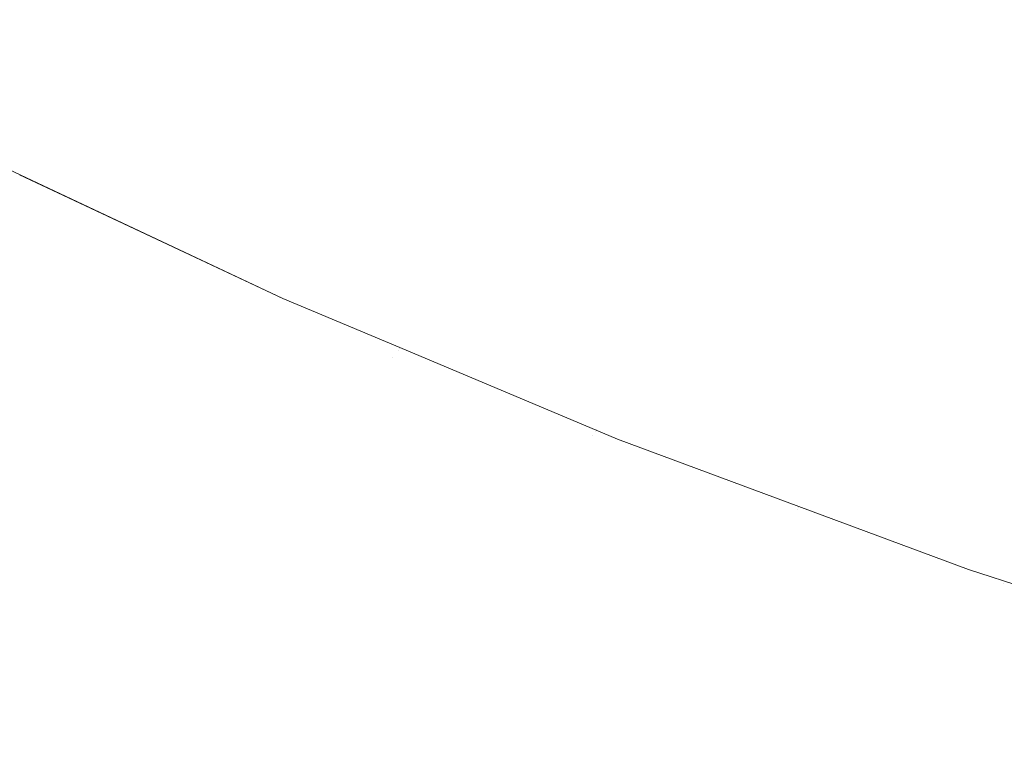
# Model space of a CAD drawing. Header units: centimetres. Extents: x -35.1 to 36.2, y 4.2 to 6.
# Tile 136 of 256: x -11.0256 to -10.9914, y 4.5127 to 4.5379. Entities that reach past the tile are written whole.
import ezdxf

# ---------------------------------------------------------------- set-up
doc = ezdxf.new("R2010")
doc.units = ezdxf.units.CM
doc.header["$LTSCALE"] = 2.54
doc.layers.add('Lucido design-1', color=7, linetype='Continuous')

# ---------------------------------------------------------------- blocks, each defined once
blk = doc.blocks.new('Gruppo-4-1')
at = {"color": 7, "linetype": 'Continuous', "lineweight": 9}
blk.add_3dface([(-34.958478, 5.900089, -2312.32217), (-34.958478, 4.300089, -2312.32217), (36.07398, 4.300089, -2312.32217), (36.07398, 5.900089, -2312.32217)], dxfattribs=at)
for points, invisible_edges in [([(-11.02734, 4.540722, -2312.787674), (-11.026668, 4.541448, -2312.78536), (-11.02054, 4.538371, -2312.78536), (-11.021185, 4.537631, -2312.787674)], 15), ([(-11.004236, 4.537185, -2312.774006), (-11.010519, 4.539961, -2312.774006), (-11.009645, 4.541029, -2312.771794), (-11.003405, 4.538272, -2312.771794)], 15), ([(-11.021185, 4.537631, -2312.787674), (-11.021784, 4.536943, -2312.789995), (-11.027966, 4.540047, -2312.789995), (-11.02734, 4.540722, -2312.787674)], 15), ([(-11.012138, 4.537979, -2312.778496), (-11.012883, 4.537067, -2312.780769), (-11.019116, 4.540006, -2312.780769), (-11.018336, 4.540902, -2312.778496)], 15), ([(-11.001622, 4.540603, -2312.767449), (-10.99532, 4.538001, -2312.767449), (-10.996183, 4.53679, -2312.769608), (-11.002533, 4.539412, -2312.769608)], 15), ([(-10.988019, 4.536802, -2312.765321), (-10.994419, 4.539263, -2312.765321), (-10.993482, 4.540577, -2312.763225), (-10.987135, 4.538135, -2312.763225)], 15), ([(-11.028544, 4.539423, -2312.792323), (-11.027966, 4.540047, -2312.789995), (-11.021784, 4.536943, -2312.789995), (-11.022338, 4.536307, -2312.792323)], 15), ([(-11.019851, 4.539163, -2312.783058), (-11.019116, 4.540006, -2312.780769), (-11.012883, 4.537067, -2312.780769), (-11.013585, 4.536208, -2312.783058)], 15), ([(-11.005027, 4.53615, -2312.776241), (-11.01135, 4.538944, -2312.776241), (-11.010519, 4.539961, -2312.774006), (-11.004236, 4.537185, -2312.774006)], 15), ([(-11.022338, 4.536307, -2312.792323), (-11.022848, 4.535722, -2312.794654), (-11.029076, 4.538849, -2312.794654), (-11.028544, 4.539423, -2312.792323)], 15), ([(-11.002533, 4.539412, -2312.769608), (-10.996183, 4.53679, -2312.769608), (-10.99701, 4.535632, -2312.771794), (-11.003405, 4.538272, -2312.771794)], 15), ([(-10.98887, 4.53552, -2312.767449), (-10.99532, 4.538001, -2312.767449), (-10.994419, 4.539263, -2312.765321), (-10.988019, 4.536802, -2312.765321)], 15), ([(-11.013585, 4.536208, -2312.783058), (-11.014244, 4.535402, -2312.78536), (-11.02054, 4.538371, -2312.78536), (-11.019851, 4.539163, -2312.783058)], 15), ([(-11.012138, 4.537979, -2312.778496), (-11.01135, 4.538944, -2312.776241), (-11.005027, 4.53615, -2312.776241), (-11.005777, 4.535169, -2312.778496)], 15), ([(-11.029561, 4.538325, -2312.796987), (-11.029076, 4.538849, -2312.794654), (-11.022848, 4.535722, -2312.794654), (-11.023313, 4.535188, -2312.796987)], 15), ([(-11.023313, 4.535188, -2312.796987), (-11.023734, 4.534704, -2312.799319), (-11.030001, 4.537851, -2312.799319), (-11.029561, 4.538325, -2312.796987)], 15), ([(-11.021185, 4.537631, -2312.787674), (-11.02054, 4.538371, -2312.78536), (-11.014244, 4.535402, -2312.78536), (-11.014859, 4.534648, -2312.787674)], 15), ([(-11.003405, 4.538272, -2312.771794), (-10.99701, 4.535632, -2312.771794), (-10.997798, 4.534527, -2312.774006), (-11.004236, 4.537185, -2312.774006)], 15), ([(-11.030395, 4.537425, -2312.801649), (-11.030001, 4.537851, -2312.799319), (-11.023734, 4.534704, -2312.799319), (-11.024112, 4.534271, -2312.801649)], 15), ([(-11.005777, 4.535169, -2312.778496), (-11.006487, 4.534241, -2312.780769), (-11.012883, 4.537067, -2312.780769), (-11.012138, 4.537979, -2312.778496)], 15), ([(-10.989685, 4.534291, -2312.769608), (-10.996183, 4.53679, -2312.769608), (-10.99532, 4.538001, -2312.767449), (-10.98887, 4.53552, -2312.767449)], 15), ([(-11.014859, 4.534648, -2312.787674), (-11.015432, 4.533948, -2312.789995), (-11.021784, 4.536943, -2312.789995), (-11.021185, 4.537631, -2312.787674)], 15), ([(-11.024112, 4.534271, -2312.801649), (-11.024447, 4.533886, -2312.803974), (-11.030744, 4.537048, -2312.803974), (-11.030395, 4.537425, -2312.801649)], 15), ([(-11.004236, 4.537185, -2312.774006), (-10.997798, 4.534527, -2312.774006), (-10.998548, 4.533475, -2312.776241), (-11.005027, 4.53615, -2312.776241)], 15), ([(-11.031049, 4.536719, -2312.806291), (-11.030744, 4.537048, -2312.803974), (-11.024447, 4.533886, -2312.803974), (-11.024739, 4.53355, -2312.806291)], 15), ([(-11.022338, 4.536307, -2312.792323), (-11.021784, 4.536943, -2312.789995), (-11.015432, 4.533948, -2312.789995), (-11.015961, 4.5333, -2312.792323)], 15), ([(-11.013585, 4.536208, -2312.783058), (-11.012883, 4.537067, -2312.780769), (-11.006487, 4.534241, -2312.780769), (-11.007155, 4.533367, -2312.783058)], 15), ([(-11.024739, 4.53355, -2312.806291), (-11.02499, 4.533262, -2312.8086), (-11.031311, 4.536436, -2312.8086), (-11.031049, 4.536719, -2312.806291)], 15), ([(-10.990466, 4.533115, -2312.771794), (-10.99701, 4.535632, -2312.771794), (-10.996183, 4.53679, -2312.769608), (-10.989685, 4.534291, -2312.769608)], 15), ([(-11.0252, 4.533021, -2312.810899), (-11.02537, 4.532826, -2312.813185), (-11.031708, 4.536008, -2312.813185), (-11.03153, 4.5362, -2312.810899)], 15), ([(-11.03153, 4.5362, -2312.810899), (-11.031311, 4.536436, -2312.8086), (-11.02499, 4.533262, -2312.8086), (-11.0252, 4.533021, -2312.810899)], 15), ([(-11.015961, 4.5333, -2312.792323), (-11.016448, 4.532704, -2312.794654), (-11.022848, 4.535722, -2312.794654), (-11.022338, 4.536307, -2312.792323)], 15), ([(-11.007155, 4.533367, -2312.783058), (-11.007782, 4.532547, -2312.78536), (-11.014244, 4.535402, -2312.78536), (-11.013585, 4.536208, -2312.783058)], 15), ([(-11.005777, 4.535169, -2312.778496), (-11.005027, 4.53615, -2312.776241), (-10.998548, 4.533475, -2312.776241), (-10.99926, 4.532478, -2312.778496)], 15), ([(-11.025501, 4.532676, -2312.815456), (-11.025593, 4.53257, -2312.817712), (-11.03194, 4.535758, -2312.817712), (-11.031844, 4.535861, -2312.815456)], 15), ([(-11.031844, 4.535861, -2312.815456), (-11.031708, 4.536008, -2312.813185), (-11.02537, 4.532826, -2312.813185), (-11.025501, 4.532676, -2312.815456)], 15), ([(-11.031997, 4.535696, -2312.81995), (-11.03194, 4.535758, -2312.817712), (-11.025593, 4.53257, -2312.817712), (-11.025647, 4.532508, -2312.81995)], 15), ([(-11.031997, 4.535696, -2312.81995), (-11.025647, 4.532508, -2312.81995), (-11.027574, 4.533425, -2312.82217)], 11), ([(-11.023313, 4.535188, -2312.796987), (-11.022848, 4.535722, -2312.794654), (-11.016448, 4.532704, -2312.794654), (-11.016892, 4.53216, -2312.796987)], 15), ([(-10.99121, 4.531993, -2312.774006), (-10.997798, 4.534527, -2312.774006), (-10.99701, 4.535632, -2312.771794), (-10.990466, 4.533115, -2312.771794)], 15), ([(-11.016892, 4.53216, -2312.796987), (-11.017295, 4.531668, -2312.799319), (-11.023734, 4.534704, -2312.799319), (-11.023313, 4.535188, -2312.796987)], 15), ([(-11.014859, 4.534648, -2312.787674), (-11.014244, 4.535402, -2312.78536), (-11.007782, 4.532547, -2312.78536), (-11.008368, 4.531781, -2312.787674)], 15), ([(-10.99926, 4.532478, -2312.778496), (-10.999932, 4.531535, -2312.780769), (-11.006487, 4.534241, -2312.780769), (-11.005777, 4.535169, -2312.778496)], 15), ([(-11.024112, 4.534271, -2312.801649), (-11.023734, 4.534704, -2312.799319), (-11.017295, 4.531668, -2312.799319), (-11.017656, 4.531226, -2312.801649)], 15), ([(-11.008368, 4.531781, -2312.787674), (-11.008913, 4.531068, -2312.789995), (-11.015432, 4.533948, -2312.789995), (-11.014859, 4.534648, -2312.787674)], 15), ([(-10.991918, 4.530925, -2312.776241), (-10.998548, 4.533475, -2312.776241), (-10.997798, 4.534527, -2312.774006), (-10.99121, 4.531993, -2312.774006)], 15), ([(-11.017656, 4.531226, -2312.801649), (-11.017975, 4.530835, -2312.803974), (-11.024447, 4.533886, -2312.803974), (-11.024112, 4.534271, -2312.801649)], 15), ([(-11.007155, 4.533367, -2312.783058), (-11.006487, 4.534241, -2312.780769), (-10.999932, 4.531535, -2312.780769), (-11.000566, 4.530647, -2312.783058)], 15), ([(-11.024739, 4.53355, -2312.806291), (-11.024447, 4.533886, -2312.803974), (-11.017975, 4.530835, -2312.803974), (-11.018255, 4.530493, -2312.806291)], 15), ([(-11.015961, 4.5333, -2312.792323), (-11.015432, 4.533948, -2312.789995), (-11.008913, 4.531068, -2312.789995), (-11.009417, 4.530409, -2312.792323)], 15), ([(-11.016498, 4.528219, -2313.02217), (-11.02565, 4.53252, -2313.02217), (-11.027574, 4.533425, -2312.82217), (-11.01912, 4.529452, -2312.82217)], 10), ([(-11.019122, 4.529431, -2312.81995), (-11.01912, 4.529452, -2312.82217), (-11.027574, 4.533425, -2312.82217), (-11.025647, 4.532508, -2312.81995)], 13), ([(-11.018255, 4.530493, -2312.806291), (-11.018495, 4.530199, -2312.8086), (-11.02499, 4.533262, -2312.8086), (-11.024739, 4.53355, -2312.806291)], 15), ([(-10.99926, 4.532478, -2312.778496), (-10.998548, 4.533475, -2312.776241), (-10.991918, 4.530925, -2312.776241), (-10.99259, 4.529913, -2312.778496)], 15), ([(-11.0252, 4.533021, -2312.810899), (-11.02499, 4.533262, -2312.8086), (-11.018495, 4.530199, -2312.8086), (-11.018695, 4.529954, -2312.810899)], 15), ([(-11.009417, 4.530409, -2312.792323), (-11.009881, 4.529803, -2312.794654), (-11.016448, 4.532704, -2312.794654), (-11.015961, 4.5333, -2312.792323)], 15), ([(-11.000566, 4.530647, -2312.783058), (-11.001161, 4.529813, -2312.78536), (-11.007782, 4.532547, -2312.78536), (-11.007155, 4.533367, -2312.783058)], 15), ([(-11.025501, 4.532676, -2312.815456), (-11.02537, 4.532826, -2312.813185), (-11.018857, 4.529755, -2312.813185), (-11.018982, 4.529602, -2312.815456)], 15), ([(-11.018695, 4.529954, -2312.810899), (-11.018857, 4.529755, -2312.813185), (-11.02537, 4.532826, -2312.813185), (-11.0252, 4.533021, -2312.810899)], 15), ([(-11.016892, 4.53216, -2312.796987), (-11.016448, 4.532704, -2312.794654), (-11.009881, 4.529803, -2312.794654), (-11.010304, 4.529249, -2312.796987)], 15), ([(-11.025702, 4.532445, -2313.025344), (-11.019175, 4.529367, -2313.025344), (-11.019284, 4.529233, -2313.028615), (-11.025817, 4.532313, -2313.028615)], 15), ([(-11.02565, 4.53252, -2313.02217), (-11.016498, 4.528219, -2313.02217), (-11.019175, 4.529367, -2313.025344), (-11.025702, 4.532445, -2313.025344)], 14), ([(-11.025647, 4.532508, -2312.81995), (-11.025593, 4.53257, -2312.817712), (-11.01907, 4.529495, -2312.817712), (-11.019122, 4.529431, -2312.81995)], 15), ([(-11.018982, 4.529602, -2312.815456), (-11.01907, 4.529495, -2312.817712), (-11.025593, 4.53257, -2312.817712), (-11.025501, 4.532676, -2312.815456)], 15), ([(-11.008368, 4.531781, -2312.787674), (-11.007782, 4.532547, -2312.78536), (-11.001161, 4.529813, -2312.78536), (-11.001717, 4.529034, -2312.787674)], 15), ([(-10.99259, 4.529913, -2312.778496), (-10.993225, 4.528955, -2312.780769), (-10.999932, 4.531535, -2312.780769), (-10.99926, 4.532478, -2312.778496)], 15), ([(-11.026152, 4.531928, -2313.033702), (-11.026018, 4.532083, -2313.031982), (-11.019476, 4.528998, -2313.031982), (-11.019605, 4.528841, -2313.033702)], 15), ([(-11.01937, 4.529128, -2313.030287), (-11.019476, 4.528998, -2313.031982), (-11.026018, 4.532083, -2313.031982), (-11.025906, 4.532211, -2313.030287)], 15), ([(-11.025906, 4.532211, -2313.030287), (-11.025817, 4.532313, -2313.028615), (-11.019284, 4.529233, -2313.028615), (-11.01937, 4.529128, -2313.030287)], 15), ([(-11.010304, 4.529249, -2312.796987), (-11.010687, 4.528748, -2312.799319), (-11.017295, 4.531668, -2312.799319), (-11.016892, 4.53216, -2312.796987)], 15), ([(-11.026496, 4.531534, -2313.03721), (-11.026311, 4.531746, -2313.035444), (-11.019757, 4.528655, -2313.035444), (-11.019933, 4.528439, -2313.03721)], 15), ([(-11.019605, 4.528841, -2313.033702), (-11.019757, 4.528655, -2313.035444), (-11.026311, 4.531746, -2313.035444), (-11.026152, 4.531928, -2313.033702)], 15), ([(-11.001717, 4.529034, -2312.787674), (-11.002233, 4.52831, -2312.789995), (-11.008913, 4.531068, -2312.789995), (-11.008368, 4.531781, -2312.787674)], 15), ([(-10.99121, 4.531993, -2312.774006), (-10.984478, 4.529589, -2312.774006), (-10.985143, 4.528506, -2312.776241), (-10.991918, 4.530925, -2312.776241)], 15), ([(-11.019933, 4.528439, -2313.03721), (-11.020134, 4.528193, -2313.038998), (-11.026706, 4.531292, -2313.038998), (-11.026496, 4.531534, -2313.03721)], 15), ([(-11.017656, 4.531226, -2312.801649), (-11.017295, 4.531668, -2312.799319), (-11.010687, 4.528748, -2312.799319), (-11.01103, 4.528299, -2312.801649)], 15), ([(-11.000566, 4.530647, -2312.783058), (-10.999932, 4.531535, -2312.780769), (-10.993225, 4.528955, -2312.780769), (-10.993824, 4.528054, -2312.783058)], 15), ([(-11.020361, 4.527914, -2313.040809), (-11.020616, 4.527603, -2313.042641), (-11.027211, 4.530713, -2313.042641), (-11.026944, 4.531019, -2313.040809)], 15), ([(-11.026944, 4.531019, -2313.040809), (-11.026706, 4.531292, -2313.038998), (-11.020134, 4.528193, -2313.038998), (-11.020361, 4.527914, -2313.040809)], 15), ([(-11.01103, 4.528299, -2312.801649), (-11.011335, 4.527901, -2312.803974), (-11.017975, 4.530835, -2312.803974), (-11.017656, 4.531226, -2312.801649)], 15), ([(-11.009417, 4.530409, -2312.792323), (-11.008913, 4.531068, -2312.789995), (-11.002233, 4.52831, -2312.789995), (-11.002711, 4.52764, -2312.792323)], 15), ([(-11.027507, 4.530372, -2313.044493), (-11.027211, 4.530713, -2313.042641), (-11.020616, 4.527603, -2313.042641), (-11.020899, 4.527256, -2313.044493)], 15), ([(-11.018255, 4.530493, -2312.806291), (-11.017975, 4.530835, -2312.803974), (-11.011335, 4.527901, -2312.803974), (-11.011601, 4.527553, -2312.806291)], 15), ([(-10.993824, 4.528054, -2312.783058), (-10.994385, 4.527207, -2312.78536), (-11.001161, 4.529813, -2312.78536), (-11.000566, 4.530647, -2312.783058)], 15), ([(-10.99259, 4.529913, -2312.778496), (-10.991918, 4.530925, -2312.776241), (-10.985143, 4.528506, -2312.776241), (-10.985775, 4.527479, -2312.778496)], 15), ([(-11.020899, 4.527256, -2313.044493), (-11.021212, 4.526874, -2313.046366), (-11.027834, 4.529997, -2313.046366), (-11.027507, 4.530372, -2313.044493)], 15), ([(-11.011601, 4.527553, -2312.806291), (-11.011829, 4.527254, -2312.8086), (-11.018495, 4.530199, -2312.8086), (-11.018255, 4.530493, -2312.806291)], 15), ([(-11.002711, 4.52764, -2312.792323), (-11.003151, 4.527024, -2312.794654), (-11.009881, 4.529803, -2312.794654), (-11.009417, 4.530409, -2312.792323)], 15), ([(-11.028193, 4.529585, -2313.048259), (-11.027834, 4.529997, -2313.046366), (-11.021212, 4.526874, -2313.046366), (-11.021554, 4.526455, -2313.048259)], 15), ([(-11.018695, 4.529954, -2312.810899), (-11.018495, 4.530199, -2312.8086), (-11.011829, 4.527254, -2312.8086), (-11.01202, 4.527005, -2312.810899)], 15), ([(-11.018982, 4.529602, -2312.815456), (-11.018857, 4.529755, -2312.813185), (-11.012174, 4.526802, -2312.813185), (-11.012293, 4.526647, -2312.815456)], 15), ([(-11.01202, 4.527005, -2312.810899), (-11.012174, 4.526802, -2312.813185), (-11.018857, 4.529755, -2312.813185), (-11.018695, 4.529954, -2312.810899)], 15), ([(-11.010304, 4.529249, -2312.796987), (-11.009881, 4.529803, -2312.794654), (-11.003151, 4.527024, -2312.794654), (-11.003552, 4.526462, -2312.796987)], 15), ([(-11.001717, 4.529034, -2312.787674), (-11.001161, 4.529813, -2312.78536), (-10.994385, 4.527207, -2312.78536), (-10.99491, 4.526416, -2312.787674)], 15), ([(-10.985775, 4.527479, -2312.778496), (-10.986372, 4.526508, -2312.780769), (-10.993225, 4.528955, -2312.780769), (-10.99259, 4.529913, -2312.778496)], 15), ([(-11.021554, 4.526455, -2313.048259), (-11.021929, 4.525996, -2313.05017), (-11.028585, 4.529135, -2313.05017), (-11.028193, 4.529585, -2313.048259)], 15), ([(-11.012581, 4.526271, -2313.028615), (-11.019284, 4.529233, -2313.028615), (-11.019175, 4.529367, -2313.025344), (-11.012476, 4.526408, -2313.025344)], 15), ([(-11.012476, 4.526408, -2313.025344), (-11.019175, 4.529367, -2313.025344), (-11.016498, 4.528219, -2313.02217)], 11), ([(-11.019122, 4.529431, -2312.81995), (-11.01907, 4.529495, -2312.817712), (-11.012377, 4.526538, -2312.817712), (-11.012427, 4.526473, -2312.81995)], 15), ([(-11.016498, 4.528219, -2312.82217), (-11.01912, 4.529452, -2312.82217), (-11.019122, 4.529431, -2312.81995)], 10), ([(-11.016498, 4.528219, -2312.82217), (-11.019122, 4.529431, -2312.81995), (-11.012427, 4.526473, -2312.81995)], 11), ([(-11.01912, 4.529452, -2312.82217), (-11.016498, 4.528219, -2312.82217), (-11.016498, 4.528219, -2313.02217)], 10), ([(-11.012293, 4.526647, -2312.815456), (-11.012377, 4.526538, -2312.817712), (-11.01907, 4.529495, -2312.817712), (-11.018982, 4.529602, -2312.815456)], 15), ([(-11.029011, 4.528646, -2313.052099), (-11.028585, 4.529135, -2313.05017), (-11.021929, 4.525996, -2313.05017), (-11.022336, 4.525498, -2313.052099)], 15), ([(-11.019605, 4.528841, -2313.033702), (-11.019476, 4.528998, -2313.031982), (-11.012763, 4.526032, -2313.031982), (-11.012886, 4.525872, -2313.033702)], 15), ([(-11.012662, 4.526165, -2313.030287), (-11.012763, 4.526032, -2313.031982), (-11.019476, 4.528998, -2313.031982), (-11.01937, 4.529128, -2313.030287)], 15), ([(-11.01937, 4.529128, -2313.030287), (-11.019284, 4.529233, -2313.028615), (-11.012581, 4.526271, -2313.028615), (-11.012662, 4.526165, -2313.030287)], 15), ([(-11.003552, 4.526462, -2312.796987), (-11.003915, 4.525953, -2312.799319), (-11.010687, 4.528748, -2312.799319), (-11.010304, 4.529249, -2312.796987)], 15), ([(-10.99491, 4.526416, -2312.787674), (-10.995398, 4.525681, -2312.789995), (-11.002233, 4.52831, -2312.789995), (-11.001717, 4.529034, -2312.787674)], 15), ([(-10.993824, 4.528054, -2312.783058), (-10.993225, 4.528955, -2312.780769), (-10.986372, 4.526508, -2312.780769), (-10.986934, 4.525594, -2312.783058)], 15), ([(-11.022336, 4.525498, -2313.052099), (-11.022776, 4.524959, -2313.054044), (-11.029472, 4.528116, -2313.054044), (-11.029011, 4.528646, -2313.052099)], 15), ([(-11.019933, 4.528439, -2313.03721), (-11.019757, 4.528655, -2313.035444), (-11.01303, 4.525683, -2313.035444), (-11.013198, 4.525464, -2313.03721)], 15), ([(-11.012886, 4.525872, -2313.033702), (-11.01303, 4.525683, -2313.035444), (-11.019757, 4.528655, -2313.035444), (-11.019605, 4.528841, -2313.033702)], 15), ([(-11.01103, 4.528299, -2312.801649), (-11.010687, 4.528748, -2312.799319), (-11.003915, 4.525953, -2312.799319), (-11.004241, 4.525496, -2312.801649)], 15), ([(-11.013198, 4.525464, -2313.03721), (-11.01339, 4.525213, -2313.038998), (-11.020134, 4.528193, -2313.038998), (-11.019933, 4.528439, -2313.03721)], 15), ([(-11.004241, 4.525496, -2312.801649), (-11.00453, 4.525091, -2312.803974), (-11.011335, 4.527901, -2312.803974), (-11.01103, 4.528299, -2312.801649)], 15), ([(-11.002711, 4.52764, -2312.792323), (-11.002233, 4.52831, -2312.789995), (-10.995398, 4.525681, -2312.789995), (-10.995849, 4.525001, -2312.792323)], 15), ([(-11.02997, 4.527545, -2313.056004), (-11.029472, 4.528116, -2313.054044), (-11.022776, 4.524959, -2313.054044), (-11.023252, 4.524377, -2313.056004)], 15), ([(-11.013606, 4.52493, -2313.040809), (-11.013849, 4.524613, -2313.042641), (-11.020616, 4.527603, -2313.042641), (-11.020361, 4.527914, -2313.040809)], 15), ([(-11.020361, 4.527914, -2313.040809), (-11.020134, 4.528193, -2313.038998), (-11.01339, 4.525213, -2313.038998), (-11.013606, 4.52493, -2313.040809)], 15), ([(-11.016498, 4.528219, -2313.02217), (-11.01242, 4.526507, -2313.02217), (-11.012476, 4.526408, -2313.025344)], 10), ([(-11.01242, 4.526507, -2313.02217), (-11.016498, 4.528219, -2313.02217), (-11.016498, 4.528219, -2312.82217), (-11.01242, 4.526507, -2312.82217)], 10), ([(-11.012427, 4.526473, -2312.81995), (-11.01242, 4.526507, -2312.82217), (-11.016498, 4.528219, -2312.82217)], 9), ([(-10.986934, 4.525594, -2312.783058), (-10.987462, 4.524735, -2312.78536), (-10.994385, 4.527207, -2312.78536), (-10.993824, 4.528054, -2312.783058)], 15), ([(-11.020899, 4.527256, -2313.044493), (-11.020616, 4.527603, -2313.042641), (-11.013849, 4.524613, -2313.042641), (-11.014118, 4.52426, -2313.044493)], 15), ([(-11.011601, 4.527553, -2312.806291), (-11.011335, 4.527901, -2312.803974), (-11.00453, 4.525091, -2312.803974), (-11.004782, 4.524738, -2312.806291)], 15), ([(-10.995849, 4.525001, -2312.792323), (-10.996264, 4.524375, -2312.794654), (-11.003151, 4.527024, -2312.794654), (-11.002711, 4.52764, -2312.792323)], 15), ([(-11.023252, 4.524377, -2313.056004), (-11.023764, 4.523751, -2313.057979), (-11.030506, 4.52693, -2313.057979), (-11.02997, 4.527545, -2313.056004)], 15), ([(-11.014118, 4.52426, -2313.044493), (-11.014416, 4.523871, -2313.046366), (-11.021212, 4.526874, -2313.046366), (-11.020899, 4.527256, -2313.044493)], 15), ([(-11.01202, 4.527005, -2312.810899), (-11.011829, 4.527254, -2312.8086), (-11.004999, 4.524434, -2312.8086), (-11.00518, 4.52418, -2312.810899)], 15), ([(-11.004782, 4.524738, -2312.806291), (-11.004999, 4.524434, -2312.8086), (-11.011829, 4.527254, -2312.8086), (-11.011601, 4.527553, -2312.806291)], 15), ([(-11.03108, 4.526271, -2313.059966), (-11.030506, 4.52693, -2313.057979), (-11.023764, 4.523751, -2313.057979), (-11.024312, 4.523079, -2313.059966)], 15), ([(-11.00518, 4.52418, -2312.810899), (-11.005326, 4.523975, -2312.813185), (-11.012174, 4.526802, -2312.813185), (-11.01202, 4.527005, -2312.810899)], 15), ([(-11.003552, 4.526462, -2312.796987), (-11.003151, 4.527024, -2312.794654), (-10.996264, 4.524375, -2312.794654), (-10.996643, 4.523804, -2312.796987)], 15), ([(-10.99491, 4.526416, -2312.787674), (-10.994385, 4.527207, -2312.78536), (-10.987462, 4.524735, -2312.78536), (-10.987955, 4.523933, -2312.787674)], 15), ([(-11.021554, 4.526455, -2313.048259), (-11.021212, 4.526874, -2313.046366), (-11.014416, 4.523871, -2313.046366), (-11.014742, 4.523445, -2313.048259)], 15), ([(-11.012427, 4.526473, -2312.81995), (-11.012377, 4.526538, -2312.817712), (-11.005518, 4.523706, -2312.817712), (-11.005565, 4.52364, -2312.81995)], 15), ([(-11.005439, 4.523817, -2312.815456), (-11.005518, 4.523706, -2312.817712), (-11.012377, 4.526538, -2312.817712), (-11.012293, 4.526647, -2312.815456)], 15), ([(-11.012293, 4.526647, -2312.815456), (-11.012174, 4.526802, -2312.813185), (-11.005326, 4.523975, -2312.813185), (-11.005439, 4.523817, -2312.815456)], 15), ([(-11.024312, 4.523079, -2313.059966), (-11.024899, 4.522361, -2313.061965), (-11.031694, 4.525566, -2313.061965), (-11.03108, 4.526271, -2313.059966)], 15), ([(-11.014742, 4.523445, -2313.048259), (-11.015098, 4.522979, -2313.05017), (-11.021929, 4.525996, -2313.05017), (-11.021554, 4.526455, -2313.048259)], 15), ([(-11.012662, 4.526165, -2313.030287), (-11.012581, 4.526271, -2313.028615), (-11.005712, 4.523435, -2313.028615)], 11), ([(-11.012476, 4.526408, -2313.025344), (-11.005613, 4.523574, -2313.025344), (-11.005712, 4.523435, -2313.028615), (-11.012581, 4.526271, -2313.028615)], 15), ([(-11.005613, 4.523574, -2313.025344), (-11.012476, 4.526408, -2313.025344), (-11.01242, 4.526507, -2313.02217)], 11), ([(-11.01242, 4.526507, -2312.82217), (-11.012427, 4.526473, -2312.81995), (-11.005565, 4.52364, -2312.81995)], 11), ([(-11.01242, 4.526507, -2313.02217), (-11.004844, 4.523326, -2313.02217), (-11.005613, 4.523574, -2313.025344)], 10), ([(-11.01242, 4.526507, -2312.82217), (-11.004844, 4.523326, -2312.82217), (-11.004844, 4.523326, -2313.02217), (-11.01242, 4.526507, -2313.02217)], 10), ([(-11.005565, 4.52364, -2312.81995), (-11.004844, 4.523326, -2312.82217), (-11.01242, 4.526507, -2312.82217)], 9), ([(-10.996643, 4.523804, -2312.796987), (-10.996986, 4.523287, -2312.799319), (-11.003915, 4.525953, -2312.799319), (-11.003552, 4.526462, -2312.796987)], 15), ([(-10.987955, 4.523933, -2312.787674), (-10.988413, 4.523187, -2312.789995), (-10.995398, 4.525681, -2312.789995), (-10.99491, 4.526416, -2312.787674)], 15), ([(-11.022336, 4.525498, -2313.052099), (-11.021929, 4.525996, -2313.05017), (-11.015098, 4.522979, -2313.05017), (-11.015486, 4.522472, -2313.052099)], 15), ([(-11.006001, 4.523029, -2313.033702), (-11.006138, 4.522837, -2313.035444), (-11.01303, 4.525683, -2313.035444), (-11.012886, 4.525872, -2313.033702)], 15), ([(-11.012886, 4.525872, -2313.033702), (-11.012763, 4.526032, -2313.031982), (-11.005885, 4.523192, -2313.031982), (-11.006001, 4.523029, -2313.033702)], 15), ([(-11.005885, 4.523192, -2313.031982), (-11.012763, 4.526032, -2313.031982), (-11.012662, 4.526165, -2313.030287)], 11), ([(-11.005712, 4.523435, -2313.028615), (-11.005885, 4.523192, -2313.031982), (-11.012662, 4.526165, -2313.030287)], 11), ([(-11.004241, 4.525496, -2312.801649), (-11.003915, 4.525953, -2312.799319), (-10.996986, 4.523287, -2312.799319), (-10.997294, 4.522824, -2312.801649)], 15), ([(-11.032349, 4.524814, -2313.063974), (-11.031694, 4.525566, -2313.061965), (-11.024899, 4.522361, -2313.061965), (-11.025525, 4.521595, -2313.063974)], 15), ([(-11.013198, 4.525464, -2313.03721), (-11.01303, 4.525683, -2313.035444), (-11.006138, 4.522837, -2313.035444), (-11.006297, 4.522614, -2313.03721)], 15), ([(-10.995849, 4.525001, -2312.792323), (-10.995398, 4.525681, -2312.789995), (-10.988413, 4.523187, -2312.789995), (-10.988837, 4.522497, -2312.792323)], 15), ([(-11.015486, 4.522472, -2313.052099), (-11.015905, 4.521923, -2313.054044), (-11.022776, 4.524959, -2313.054044), (-11.022336, 4.525498, -2313.052099)], 15), ([(-11.013606, 4.52493, -2313.040809), (-11.01339, 4.525213, -2313.038998), (-11.006479, 4.52236, -2313.038998), (-11.006684, 4.522072, -2313.040809)], 15), ([(-11.006297, 4.522614, -2313.03721), (-11.006479, 4.52236, -2313.038998), (-11.01339, 4.525213, -2313.038998), (-11.013198, 4.525464, -2313.03721)], 15), ([(-10.997294, 4.522824, -2312.801649), (-10.997566, 4.522413, -2312.803974), (-11.00453, 4.525091, -2312.803974), (-11.004241, 4.525496, -2312.801649)], 15), ([(-11.023252, 4.524377, -2313.056004), (-11.022776, 4.524959, -2313.054044), (-11.015905, 4.521923, -2313.054044), (-11.016358, 4.521331, -2313.056004)], 15), ([(-11.006684, 4.522072, -2313.040809), (-11.006914, 4.52175, -2313.042641), (-11.013849, 4.524613, -2313.042641), (-11.013606, 4.52493, -2313.040809)], 15), ([(-11.004782, 4.524738, -2312.806291), (-11.00453, 4.525091, -2312.803974), (-10.997566, 4.522413, -2312.803974), (-10.997805, 4.522054, -2312.806291)], 15), ([(-10.988837, 4.522497, -2312.792323), (-10.989227, 4.521863, -2312.794654), (-10.996264, 4.524375, -2312.794654), (-10.995849, 4.525001, -2312.792323)], 15), ([(-11.025525, 4.521595, -2313.063974), (-11.026191, 4.52078, -2313.06599), (-11.033047, 4.524013, -2313.06599), (-11.032349, 4.524814, -2313.063974)], 15), ([(-11.014118, 4.52426, -2313.044493), (-11.013849, 4.524613, -2313.042641), (-11.006914, 4.52175, -2313.042641), (-11.007169, 4.521391, -2313.044493)], 15), ([(-10.997805, 4.522054, -2312.806291), (-10.998009, 4.521746, -2312.8086), (-11.004999, 4.524434, -2312.8086), (-11.004782, 4.524738, -2312.806291)], 15), ([(-11.016358, 4.521331, -2313.056004), (-11.016845, 4.520694, -2313.057979), (-11.023764, 4.523751, -2313.057979), (-11.023252, 4.524377, -2313.056004)], 15), ([(-11.007169, 4.521391, -2313.044493), (-11.007451, 4.520996, -2313.046366), (-11.014416, 4.523871, -2313.046366), (-11.014118, 4.52426, -2313.044493)], 15), ([(-10.99818, 4.521488, -2312.810899), (-10.998318, 4.52128, -2312.813185), (-11.005326, 4.523975, -2312.813185), (-11.00518, 4.52418, -2312.810899)], 15), ([(-11.00518, 4.52418, -2312.810899), (-11.004999, 4.524434, -2312.8086), (-10.998009, 4.521746, -2312.8086), (-10.99818, 4.521488, -2312.810899)], 15), ([(-10.996643, 4.523804, -2312.796987), (-10.996264, 4.524375, -2312.794654), (-10.989227, 4.521863, -2312.794654), (-10.989583, 4.521284, -2312.796987)], 15), ([(-11.014742, 4.523445, -2313.048259), (-11.014416, 4.523871, -2313.046366), (-11.007451, 4.520996, -2313.046366), (-11.007761, 4.520562, -2313.048259)], 15), ([(-10.998425, 4.521119, -2312.815456), (-10.9985, 4.521006, -2312.817712), (-11.005518, 4.523706, -2312.817712), (-11.005439, 4.523817, -2312.815456)], 15), ([(-11.005439, 4.523817, -2312.815456), (-11.005326, 4.523975, -2312.813185), (-10.998318, 4.52128, -2312.813185), (-10.998425, 4.521119, -2312.815456)], 15), ([(-10.989583, 4.521284, -2312.796987), (-10.989905, 4.520759, -2312.799319), (-10.996986, 4.523287, -2312.799319), (-10.996643, 4.523804, -2312.796987)], 15), ([(-11.024312, 4.523079, -2313.059966), (-11.023764, 4.523751, -2313.057979), (-11.016845, 4.520694, -2313.057979), (-11.017367, 4.520011, -2313.059966)], 15), ([(-10.998682, 4.520731, -2313.028615), (-11.005712, 4.523435, -2313.028615), (-11.005613, 4.523574, -2313.025344), (-10.998589, 4.520872, -2313.025344)], 15), ([(-10.998589, 4.520872, -2313.025344), (-11.005613, 4.523574, -2313.025344), (-11.004844, 4.523326, -2313.02217)], 11), ([(-11.005565, 4.52364, -2312.81995), (-11.005518, 4.523706, -2312.817712), (-10.9985, 4.521006, -2312.817712), (-10.998544, 4.520939, -2312.81995)], 15), ([(-11.004844, 4.523326, -2312.82217), (-11.005565, 4.52364, -2312.81995), (-10.998544, 4.520939, -2312.81995)], 11), ([(-11.007761, 4.520562, -2313.048259), (-11.008099, 4.520089, -2313.05017), (-11.015098, 4.522979, -2313.05017), (-11.014742, 4.523445, -2313.048259)], 15), ([(-11.006001, 4.523029, -2313.033702), (-11.005885, 4.523192, -2313.031982), (-10.998846, 4.520485, -2313.031982), (-10.998955, 4.52032, -2313.033702)], 15), ([(-10.998846, 4.520485, -2313.031982), (-11.005885, 4.523192, -2313.031982), (-11.005712, 4.523435, -2313.028615), (-10.998682, 4.520731, -2313.028615)], 15), ([(-11.004844, 4.523326, -2313.02217), (-10.998535, 4.520981, -2313.02217), (-10.998589, 4.520872, -2313.025344)], 10), ([(-10.998535, 4.520981, -2313.02217), (-11.004844, 4.523326, -2313.02217), (-11.004844, 4.523326, -2312.82217), (-10.998535, 4.520981, -2312.82217)], 10), ([(-10.998544, 4.520939, -2312.81995), (-10.998535, 4.520981, -2312.82217), (-11.004844, 4.523326, -2312.82217)], 9), ([(-10.997294, 4.522824, -2312.801649), (-10.996986, 4.523287, -2312.799319), (-10.989905, 4.520759, -2312.799319), (-10.990194, 4.520289, -2312.801649)], 15), ([(-11.017367, 4.520011, -2313.059966), (-11.017926, 4.519281, -2313.061965), (-11.024899, 4.522361, -2313.061965), (-11.024312, 4.523079, -2313.059966)], 15), ([(-11.015486, 4.522472, -2313.052099), (-11.015098, 4.522979, -2313.05017), (-11.008099, 4.520089, -2313.05017), (-11.008466, 4.519574, -2313.052099)], 15), ([(-11.006297, 4.522614, -2313.03721), (-11.006138, 4.522837, -2313.035444), (-10.999085, 4.520124, -2313.035444), (-10.999235, 4.519898, -2313.03721)], 15), ([(-10.998955, 4.52032, -2313.033702), (-10.999085, 4.520124, -2313.035444), (-11.006138, 4.522837, -2313.035444), (-11.006001, 4.523029, -2313.033702)], 15), ([(-10.990194, 4.520289, -2312.801649), (-10.990451, 4.519872, -2312.803974), (-10.997566, 4.522413, -2312.803974), (-10.997294, 4.522824, -2312.801649)], 15), ([(-11.008466, 4.519574, -2313.052099), (-11.008864, 4.519016, -2313.054044), (-11.015905, 4.521923, -2313.054044), (-11.015486, 4.522472, -2313.052099)], 15), ([(-10.999235, 4.519898, -2313.03721), (-10.999406, 4.51964, -2313.038998), (-11.006479, 4.52236, -2313.038998), (-11.006297, 4.522614, -2313.03721)], 15), ([(-11.025525, 4.521595, -2313.063974), (-11.024899, 4.522361, -2313.061965), (-11.017926, 4.519281, -2313.061965), (-11.018522, 4.518501, -2313.063974)], 15), ([(-11.006684, 4.522072, -2313.040809), (-11.006479, 4.52236, -2313.038998), (-10.999406, 4.51964, -2313.038998), (-10.9996, 4.519347, -2313.040809)], 15), ([(-10.997805, 4.522054, -2312.806291), (-10.997566, 4.522413, -2312.803974), (-10.990451, 4.519872, -2312.803974), (-10.990674, 4.519508, -2312.806291)], 15), ([(-11.016358, 4.521331, -2313.056004), (-11.015905, 4.521923, -2313.054044), (-11.008864, 4.519016, -2313.054044), (-11.009294, 4.518414, -2313.056004)], 15), ([(-11.007169, 4.521391, -2313.044493), (-11.006914, 4.52175, -2313.042641), (-10.999817, 4.51902, -2313.042641), (-11.000059, 4.518656, -2313.044493)], 15), ([(-10.9996, 4.519347, -2313.040809), (-10.999817, 4.51902, -2313.042641), (-11.006914, 4.52175, -2313.042641), (-11.006684, 4.522072, -2313.040809)], 15), ([(-10.99818, 4.521488, -2312.810899), (-10.998009, 4.521746, -2312.8086), (-10.990866, 4.519196, -2312.8086), (-10.991027, 4.518934, -2312.810899)], 15), ([(-10.990674, 4.519508, -2312.806291), (-10.990866, 4.519196, -2312.8086), (-10.998009, 4.521746, -2312.8086), (-10.997805, 4.522054, -2312.806291)], 15), ([(-11.018522, 4.518501, -2313.063974), (-11.019156, 4.517672, -2313.06599), (-11.026191, 4.52078, -2313.06599), (-11.025525, 4.521595, -2313.063974)], 15), ([(-10.991027, 4.518934, -2312.810899), (-10.991157, 4.518723, -2312.813185), (-10.998318, 4.52128, -2312.813185), (-10.99818, 4.521488, -2312.810899)], 15), ([(-11.009294, 4.518414, -2313.056004), (-11.009755, 4.517767, -2313.057979), (-11.016845, 4.520694, -2313.057979), (-11.016358, 4.521331, -2313.056004)], 15), ([(-11.000059, 4.518656, -2313.044493), (-11.000325, 4.518255, -2313.046366), (-11.007451, 4.520996, -2313.046366), (-11.007169, 4.521391, -2313.044493)], 15), ([(-10.991257, 4.51856, -2312.815456), (-10.991328, 4.518446, -2312.817712), (-10.9985, 4.521006, -2312.817712), (-10.998425, 4.521119, -2312.815456)], 15), ([(-10.998425, 4.521119, -2312.815456), (-10.998318, 4.52128, -2312.813185), (-10.991157, 4.518723, -2312.813185), (-10.991257, 4.51856, -2312.815456)], 15), ([(-11.026898, 4.519914, -2313.068013), (-11.026191, 4.52078, -2313.06599), (-11.019156, 4.517672, -2313.06599), (-11.019829, 4.516791, -2313.068013)], 15), ([(-11.007761, 4.520562, -2313.048259), (-11.007451, 4.520996, -2313.046366), (-11.000325, 4.518255, -2313.046366), (-11.000617, 4.517815, -2313.048259)], 15), ([(-10.998682, 4.520731, -2313.028615), (-10.991499, 4.518166, -2313.028615), (-10.991653, 4.517917, -2313.031982), (-10.998846, 4.520485, -2313.031982)], 15), ([(-10.998589, 4.520872, -2313.025344), (-10.991411, 4.518309, -2313.025344), (-10.991499, 4.518166, -2313.028615), (-10.998682, 4.520731, -2313.028615)], 15), ([(-10.998589, 4.520872, -2313.025344), (-10.998535, 4.520981, -2313.02217), (-10.992634, 4.518788, -2313.02217)], 9), ([(-10.992634, 4.518788, -2313.02217), (-10.991411, 4.518309, -2313.025344), (-10.998589, 4.520872, -2313.025344)], 11), ([(-10.998544, 4.520939, -2312.81995), (-10.9985, 4.521006, -2312.817712), (-10.991328, 4.518446, -2312.817712), (-10.991369, 4.518378, -2312.81995)], 15), ([(-10.992634, 4.518788, -2312.82217), (-10.998535, 4.520981, -2312.82217), (-10.998544, 4.520939, -2312.81995)], 10), ([(-10.998544, 4.520939, -2312.81995), (-10.991369, 4.518378, -2312.81995), (-10.992634, 4.518788, -2312.82217)], 11), ([(-10.998535, 4.520981, -2312.82217), (-10.992634, 4.518788, -2312.82217), (-10.992634, 4.518788, -2313.02217), (-10.998535, 4.520981, -2313.02217)], 10), ([(-11.017367, 4.520011, -2313.059966), (-11.016845, 4.520694, -2313.057979), (-11.009755, 4.517767, -2313.057979), (-11.010251, 4.517073, -2313.059966)], 15), ([(-11.000617, 4.517815, -2313.048259), (-11.000936, 4.517334, -2313.05017), (-11.008099, 4.520089, -2313.05017), (-11.007761, 4.520562, -2313.048259)], 15), ([(-10.998955, 4.52032, -2313.033702), (-10.998846, 4.520485, -2313.031982), (-10.991653, 4.517917, -2313.031982), (-10.991756, 4.517749, -2313.033702)], 15), ([(-11.008466, 4.519574, -2313.052099), (-11.008099, 4.520089, -2313.05017), (-11.000936, 4.517334, -2313.05017), (-11.001283, 4.516811, -2313.052099)], 15), ([(-10.999235, 4.519898, -2313.03721), (-10.999085, 4.520124, -2313.035444), (-10.991877, 4.517551, -2313.035444), (-10.992018, 4.517322, -2313.03721)], 15), ([(-10.991756, 4.517749, -2313.033702), (-10.991877, 4.517551, -2313.035444), (-10.999085, 4.520124, -2313.035444), (-10.998955, 4.52032, -2313.033702)], 15), ([(-11.019829, 4.516791, -2313.068013), (-11.020543, 4.515858, -2313.07004), (-11.027648, 4.518997, -2313.07004), (-11.026898, 4.519914, -2313.068013)], 15), ([(-11.010251, 4.517073, -2313.059966), (-11.01078, 4.51633, -2313.061965), (-11.017926, 4.519281, -2313.061965), (-11.017367, 4.520011, -2313.059966)], 15), ([(-10.992018, 4.517322, -2313.03721), (-10.99218, 4.517059, -2313.038998), (-10.999406, 4.51964, -2313.038998), (-10.999235, 4.519898, -2313.03721)], 15), ([(-11.001283, 4.516811, -2313.052099), (-11.001659, 4.516245, -2313.054044), (-11.008864, 4.519016, -2313.054044), (-11.008466, 4.519574, -2313.052099)], 15), ([(-10.992362, 4.516763, -2313.040809), (-10.992566, 4.516431, -2313.042641), (-10.999817, 4.51902, -2313.042641), (-10.9996, 4.519347, -2313.040809)], 15), ([(-10.9996, 4.519347, -2313.040809), (-10.999406, 4.51964, -2313.038998), (-10.99218, 4.517059, -2313.038998), (-10.992362, 4.516763, -2313.040809)], 15), ([(-11.018522, 4.518501, -2313.063974), (-11.017926, 4.519281, -2313.061965), (-11.01078, 4.51633, -2313.061965), (-11.011345, 4.515538, -2313.063974)], 15), ([(-11.009294, 4.518414, -2313.056004), (-11.008864, 4.519016, -2313.054044), (-11.001659, 4.516245, -2313.054044), (-11.002064, 4.515634, -2313.056004)], 15), ([(-11.000059, 4.518656, -2313.044493), (-10.999817, 4.51902, -2313.042641), (-10.992566, 4.516431, -2313.042641), (-10.992793, 4.516062, -2313.044493)], 15), ([(-11.021298, 4.51487, -2313.072069), (-11.028441, 4.518026, -2313.072069), (-11.027648, 4.518997, -2313.07004), (-11.020543, 4.515858, -2313.07004)], 15), ([(-10.992793, 4.516062, -2313.044493), (-10.993043, 4.515655, -2313.046366), (-11.000325, 4.518255, -2313.046366), (-11.000059, 4.518656, -2313.044493)], 15), ([(-10.991411, 4.518309, -2313.025344), (-10.992634, 4.518788, -2313.02217), (-10.984042, 4.515997, -2313.02217)], 9), ([(-10.984042, 4.515997, -2313.02217), (-10.992634, 4.518788, -2313.02217), (-10.992634, 4.518788, -2312.82217), (-10.984042, 4.515997, -2312.82217)], 10), ([(-10.984042, 4.515997, -2312.82217), (-10.992634, 4.518788, -2312.82217), (-10.991369, 4.518378, -2312.81995)], 10), ([(-11.011345, 4.515538, -2313.063974), (-11.011947, 4.514695, -2313.06599), (-11.019156, 4.517672, -2313.06599), (-11.018522, 4.518501, -2313.063974)], 15), ([(-11.002064, 4.515634, -2313.056004), (-11.0025, 4.514976, -2313.057979), (-11.009755, 4.517767, -2313.057979), (-11.009294, 4.518414, -2313.056004)], 15), ([(-11.022095, 4.513828, -2313.074099), (-11.029278, 4.517002, -2313.074099), (-11.028441, 4.518026, -2313.072069), (-11.021298, 4.51487, -2313.072069)], 15), ([(-11.000617, 4.517815, -2313.048259), (-11.000325, 4.518255, -2313.046366), (-10.993043, 4.515655, -2313.046366), (-10.993317, 4.515208, -2313.048259)], 15), ([(-10.984313, 4.515494, -2313.031982), (-10.991653, 4.517917, -2313.031982), (-10.991499, 4.518166, -2313.028615), (-10.984169, 4.515747, -2313.028615)], 15), ([(-10.984169, 4.515747, -2313.028615), (-10.991499, 4.518166, -2313.028615), (-10.991411, 4.518309, -2313.025344), (-10.984087, 4.515892, -2313.025344)], 15), ([(-10.984042, 4.515997, -2313.02217), (-10.984087, 4.515892, -2313.025344), (-10.991411, 4.518309, -2313.025344)], 11), ([(-11.019829, 4.516791, -2313.068013), (-11.019156, 4.517672, -2313.06599), (-11.011947, 4.514695, -2313.06599), (-11.012585, 4.5138, -2313.068013)], 15), ([(-11.010251, 4.517073, -2313.059966), (-11.009755, 4.517767, -2313.057979), (-11.0025, 4.514976, -2313.057979), (-11.002968, 4.514272, -2313.059966)], 15), ([(-10.993317, 4.515208, -2313.048259), (-10.993617, 4.514721, -2313.05017), (-11.000936, 4.517334, -2313.05017), (-11.000617, 4.517815, -2313.048259)], 15), ([(-10.984409, 4.515324, -2313.033702), (-10.984523, 4.515124, -2313.035444), (-10.991877, 4.517551, -2313.035444), (-10.991756, 4.517749, -2313.033702)], 15), ([(-10.991756, 4.517749, -2313.033702), (-10.991653, 4.517917, -2313.031982), (-10.984313, 4.515494, -2313.031982), (-10.984409, 4.515324, -2313.033702)], 15), ([(-11.001283, 4.516811, -2313.052099), (-11.000936, 4.517334, -2313.05017), (-10.993617, 4.514721, -2313.05017), (-10.993943, 4.51419, -2313.052099)], 15), ([(-10.984654, 4.514891, -2313.03721), (-10.984805, 4.514626, -2313.038998), (-10.99218, 4.517059, -2313.038998), (-10.992018, 4.517322, -2313.03721)], 15), ([(-10.992018, 4.517322, -2313.03721), (-10.991877, 4.517551, -2313.035444), (-10.984523, 4.515124, -2313.035444), (-10.984654, 4.514891, -2313.03721)], 15), ([(-11.022935, 4.512729, -2313.076126), (-11.030161, 4.515922, -2313.076126), (-11.029278, 4.517002, -2313.074099), (-11.022095, 4.513828, -2313.074099)], 15), ([(-11.002968, 4.514272, -2313.059966), (-11.003468, 4.513518, -2313.061965), (-11.01078, 4.51633, -2313.061965), (-11.010251, 4.517073, -2313.059966)], 15), ([(-10.992362, 4.516763, -2313.040809), (-10.99218, 4.517059, -2313.038998), (-10.984805, 4.514626, -2313.038998), (-10.984975, 4.514325, -2313.040809)], 15), ([(-11.012585, 4.5138, -2313.068013), (-11.013262, 4.512851, -2313.07004), (-11.020543, 4.515858, -2313.07004), (-11.019829, 4.516791, -2313.068013)], 15), ([(-10.993943, 4.51419, -2313.052099), (-10.994296, 4.513616, -2313.054044), (-11.001659, 4.516245, -2313.054044), (-11.001283, 4.516811, -2313.052099)], 15), ([(-10.984975, 4.514325, -2313.040809), (-10.985166, 4.513989, -2313.042641), (-10.992566, 4.516431, -2313.042641), (-10.992362, 4.516763, -2313.040809)], 15), ([(-11.011345, 4.515538, -2313.063974), (-11.01078, 4.51633, -2313.061965), (-11.003468, 4.513518, -2313.061965), (-11.004002, 4.512714, -2313.063974)], 15), ([(-10.992793, 4.516062, -2313.044493), (-10.992566, 4.516431, -2313.042641), (-10.985166, 4.513989, -2313.042641), (-10.985378, 4.513615, -2313.044493)], 15), ([(-11.023818, 4.511574, -2313.078149), (-11.031089, 4.514786, -2313.078149), (-11.030161, 4.515922, -2313.076126), (-11.022935, 4.512729, -2313.076126)], 15), ([(-11.002064, 4.515634, -2313.056004), (-11.001659, 4.516245, -2313.054044), (-10.994296, 4.513616, -2313.054044), (-10.994677, 4.512996, -2313.056004)], 15), ([(-10.985378, 4.513615, -2313.044493), (-10.985612, 4.513203, -2313.046366), (-10.993043, 4.515655, -2313.046366), (-10.992793, 4.516062, -2313.044493)], 15), ([(-11.020543, 4.515858, -2313.07004), (-11.013262, 4.512851, -2313.07004), (-11.013978, 4.511848, -2313.072069), (-11.021298, 4.51487, -2313.072069)], 15), ([(-10.994677, 4.512996, -2313.056004), (-10.995087, 4.51233, -2313.057979), (-11.0025, 4.514976, -2313.057979), (-11.002064, 4.515634, -2313.056004)], 15), ([(-10.993317, 4.515208, -2313.048259), (-10.993043, 4.515655, -2313.046366), (-10.985612, 4.513203, -2313.046366), (-10.985868, 4.51275, -2313.048259)], 15), ([(-11.004002, 4.512714, -2313.063974), (-11.00457, 4.511858, -2313.06599), (-11.011947, 4.514695, -2313.06599), (-11.011345, 4.515538, -2313.063974)], 15), ([(-11.002968, 4.514272, -2313.059966), (-11.0025, 4.514976, -2313.057979), (-10.995087, 4.51233, -2313.057979), (-10.995526, 4.511615, -2313.059966)], 15), ([(-10.985868, 4.51275, -2313.048259), (-10.986148, 4.512256, -2313.05017), (-10.993617, 4.514721, -2313.05017), (-10.993317, 4.515208, -2313.048259)], 15), ([(-11.024746, 4.51036, -2313.080164), (-11.032064, 4.513593, -2313.080164), (-11.031089, 4.514786, -2313.078149), (-11.023818, 4.511574, -2313.078149)], 15), ([(-11.021298, 4.51487, -2313.072069), (-11.013978, 4.511848, -2313.072069), (-11.014734, 4.510789, -2313.074099), (-11.022095, 4.513828, -2313.074099)], 15), ([(-11.005173, 4.510949, -2313.068013), (-11.012585, 4.5138, -2313.068013), (-11.011947, 4.514695, -2313.06599), (-11.00457, 4.511858, -2313.06599)], 15), ([(-10.993943, 4.51419, -2313.052099), (-10.993617, 4.514721, -2313.05017), (-10.986148, 4.512256, -2313.05017), (-10.986453, 4.511718, -2313.052099)], 15), ([(-10.995526, 4.511615, -2313.059966), (-10.995996, 4.51085, -2313.061965), (-11.003468, 4.513518, -2313.061965), (-11.002968, 4.514272, -2313.059966)], 15), ([(-10.986453, 4.511718, -2313.052099), (-10.986783, 4.511136, -2313.054044), (-10.994296, 4.513616, -2313.054044), (-10.993943, 4.51419, -2313.052099)], 15), ([(-11.025719, 4.509088, -2313.08217), (-11.033086, 4.512342, -2313.08217), (-11.032064, 4.513593, -2313.080164), (-11.024746, 4.51036, -2313.080164)], 15), ([(-11.022095, 4.513828, -2313.074099), (-11.014734, 4.510789, -2313.074099), (-11.01553, 4.509672, -2313.076126), (-11.022935, 4.512729, -2313.076126)], 15), ([(-11.005812, 4.509986, -2313.07004), (-11.013262, 4.512851, -2313.07004), (-11.012585, 4.5138, -2313.068013), (-11.005173, 4.510949, -2313.068013)], 15), ([(-11.004002, 4.512714, -2313.063974), (-11.003468, 4.513518, -2313.061965), (-10.995996, 4.51085, -2313.061965), (-10.996497, 4.510035, -2313.063974)], 15), ([(-10.994677, 4.512996, -2313.056004), (-10.994296, 4.513616, -2313.054044), (-10.986783, 4.511136, -2313.054044), (-10.987139, 4.510508, -2313.056004)], 15), ([(-11.006488, 4.508967, -2313.072069), (-11.013978, 4.511848, -2313.072069), (-11.013262, 4.512851, -2313.07004), (-11.005812, 4.509986, -2313.07004)], 15), ([(-10.987139, 4.510508, -2313.056004), (-10.987522, 4.509833, -2313.057979), (-10.995087, 4.51233, -2313.057979), (-10.994677, 4.512996, -2313.056004)], 15)]:
    blk.add_3dface(points, dxfattribs=dict(at, invisible_edges=invisible_edges))

msp = doc.modelspace()

# ---------------------------------------------------------------- block references
at = {"layer": 'Lucido design-1', "color": 7}
msp.add_blockref('Gruppo-4-1', (0, 0), dxfattribs=at)

doc.saveas('drawing.dxf')
